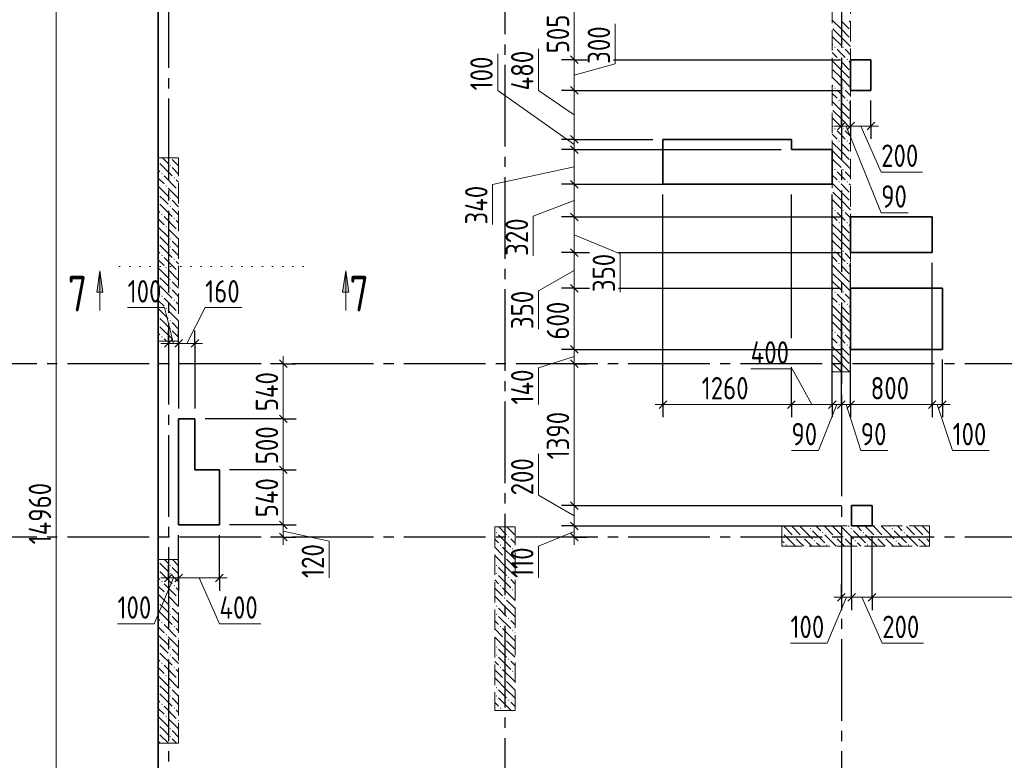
# Model space of a CAD drawing. Header units: millimetres. Extents: x 0 to 61017, y 0 to 42000.
# Tile 4 of 23: x 5741 to 15398, y 24912 to 32173. Entities that reach past the tile are written whole.
import ezdxf

# ---------------------------------------------------------------- set-up
doc = ezdxf.new("R2010")
doc.units = ezdxf.units.MM
for name, pattern in [('______2', [270, 200, -70]), ('______5', [1100, 800, -100, 100, -100]), ('______9', [100, 0, -100])]:
    doc.linetypes.add(name, pattern=pattern)
for name, color, linetype, lineweight in [('Standard', 7, 'Continuous', 25), ('ЖБ Пилон', 180, 'Continuous', 25), ('Оси', 40, '______5', 18), ('Узлы символ', 7, 'Continuous', 25)]:
    doc.layers.add(name, color=color, linetype=linetype, lineweight=lineweight)
doc.layers.add('ЖБ Перекрытие верхний уровень', color=7, linetype='Continuous', lineweight=25, true_color=0xe0e0ff)
doc.layers.add('ЖБ Стена верхний уровень', color=7, linetype='Continuous', lineweight=25, true_color=0x006e00)
doc.styles.add('GOST 2.304-81', font='txt')
doc.styles.add('ISOCPEUR', font='txt')

msp = doc.modelspace()

# ---------------------------------------------------------------- hatches: boundary and pattern name
at = {"layer": 'ЖБ Пилон', "linetype": 'Continuous', "lineweight": 18, "transparency": 33554687}
for points in [[(7220.3, 30820), (7216.9, 30816.6), (7213.6, 30820)], [(7100, 30786.6), (7103.5, 30783.1), (7100, 30779.7)], [(7210.5, 30743.1), (7216.9, 30749.6), (7223.4, 30743.1), (7216.9, 30736.6)], [(7130.4, 30663.1), (7137, 30669.6), (7143.5, 30663.1), (7137, 30656.6)], [(7250.5, 30623.1), (7257, 30629.6), (7263.5, 30623.1), (7257, 30616.6)], [(7170.5, 30543.1), (7177, 30549.6), (7183.5, 30543.1), (7177, 30536.6)], [(7100, 30466.6), (7103.5, 30463.1), (7100, 30459.7)], [(7210.5, 30423.1), (7216.9, 30429.6), (7223.4, 30423.1), (7216.9, 30416.6)], [(7290.5, 30503.1), (7297, 30509.6), (7300, 30506.6), (7300, 30499.7), (7297, 30496.6)], [(7100, 30386.6), (7103.5, 30383.1), (7100, 30379.7)], [(7210.5, 30343.1), (7216.9, 30349.6), (7223.4, 30343.1), (7216.9, 30336.6)], [(7130.4, 30263.1), (7137, 30269.6), (7143.5, 30263.1), (7137, 30256.6)], [(7250.5, 30223.1), (7257, 30229.6), (7263.5, 30223.1), (7257, 30216.6)], [(7170.5, 30143.1), (7177, 30149.6), (7183.5, 30143.1), (7177, 30136.6)], [(7100, 30066.6), (7103.5, 30063.1), (7100, 30059.7)], [(7290.5, 30103.1), (7297, 30109.6), (7300, 30106.6), (7300, 30099.7), (7297, 30096.6)], [(7100, 29986.6), (7103.5, 29983.1), (7100, 29979.7)], [(7210.5, 30023.1), (7216.9, 30029.6), (7223.4, 30023.1), (7216.9, 30016.6)], [(7210.5, 29943.1), (7216.9, 29949.6), (7223.4, 29943.1), (7216.9, 29936.6)], [(7130.4, 29863.1), (7137, 29869.6), (7143.5, 29863.1), (7137, 29856.6)], [(7170.5, 29743.1), (7177, 29749.6), (7183.5, 29743.1), (7177, 29736.6)], [(7250.5, 29823.1), (7257, 29829.6), (7263.5, 29823.1), (7257, 29816.6)], [(7100, 29666.6), (7103.5, 29663.1), (7100, 29659.7)], [(7290.5, 29703.1), (7297, 29709.6), (7300, 29706.6), (7300, 29699.7), (7297, 29696.6)], [(7100, 29586.6), (7103.5, 29583.1), (7100, 29579.7)], [(7210.5, 29623.1), (7216.9, 29629.6), (7223.4, 29623.1), (7216.9, 29616.6)], [(7210.5, 29543.1), (7216.9, 29549.6), (7223.4, 29543.1), (7216.9, 29536.6)], [(7130.4, 29463.1), (7137, 29469.6), (7143.5, 29463.1), (7137, 29456.6)], [(7250.5, 29423.1), (7257, 29429.6), (7263.5, 29423.1), (7257, 29416.6)], [(7100, 29266.6), (7103.5, 29263.1), (7100, 29259.7)], [(7170.5, 29343.1), (7177, 29349.6), (7183.5, 29343.1), (7177, 29336.6)], [(7290.5, 29303.1), (7297, 29309.6), (7300, 29306.6), (7300, 29299.7), (7297, 29296.6)], [(7100, 29186.6), (7103.5, 29183.1), (7100, 29179.7)], [(7210.5, 29223.1), (7216.9, 29229.6), (7223.4, 29223.1), (7216.9, 29216.6)], [(7130.4, 29063.1), (7137, 29069.6), (7143.5, 29063.1), (7137, 29056.6)], [(7210.5, 29143.1), (7216.9, 29149.6), (7223.4, 29143.1), (7216.9, 29136.6)], [(7250.5, 29023.1), (7257, 29029.6), (7263.5, 29023.1), (7260.3, 29020), (7253.6, 29020)], [(10410.5, 27143.1), (10416.9, 27149.6), (10423.4, 27143.1), (10416.9, 27136.6)], [(13215, 27147.7), (13216.9, 27149.6), (13223.4, 27143.1), (13216.9, 27136.6), (13215, 27138.6)], [(13490.5, 27183.1), (13497, 27189.6), (13503.4, 27183.1), (13497, 27176.6)], [(13610.5, 27143.1), (13616.9, 27149.6), (13623.4, 27143.1), (13616.9, 27136.6)], [(13890.5, 27183.1), (13897, 27189.6), (13903.4, 27183.1), (13897, 27176.6)], [(14010.5, 27143.1), (14016.9, 27149.6), (14023.4, 27143.1), (14016.9, 27136.6)], [(14290.5, 27183.1), (14297, 27189.6), (14303.4, 27183.1), (14297, 27176.6)], [(14410.5, 27143.1), (14416.9, 27149.6), (14423.4, 27143.1), (14416.9, 27136.6)], [(10530.5, 27103.1), (10537, 27109.6), (10543.5, 27103.1), (10537, 27096.6)], [(13330.5, 27103.1), (13337, 27109.6), (13343.5, 27103.1), (13337, 27096.6)], [(13410.5, 27103.1), (13416.9, 27109.6), (13423.4, 27103.1), (13416.9, 27096.6)], [(13530.5, 27063.1), (13537, 27069.6), (13543.5, 27063.1), (13537, 27056.6)], [(13730.5, 27103.1), (13737, 27109.6), (13743.5, 27103.1), (13737, 27096.6)], [(13810.5, 27103.1), (13816.9, 27109.6), (13823.4, 27103.1), (13816.9, 27096.6)], [(13930.5, 27063.1), (13937, 27069.6), (13943.5, 27063.1), (13937, 27056.6)], [(14130.5, 27103.1), (14137, 27109.6), (14143.5, 27103.1), (14137, 27096.6)], [(14210.5, 27103.1), (14216.9, 27109.6), (14223.4, 27103.1), (14216.9, 27096.6)], [(14330.5, 27063.1), (14337, 27069.6), (14343.5, 27063.1), (14337, 27056.6)], [(14530.5, 27103.1), (14537, 27109.6), (14543.5, 27103.1), (14537, 27096.6)], [(14610.5, 27103.1), (14616.9, 27109.6), (14623.4, 27103.1), (14616.9, 27096.6)], [(10450.5, 27023.1), (10457, 27029.6), (10463.5, 27023.1), (10457, 27016.6)], [(10570.5, 26983.1), (10577, 26989.6), (10583.5, 26983.1), (10577, 26976.6)], [(13250.5, 27023.1), (13257, 27029.6), (13263.5, 27023.1), (13257, 27016.6)], [(13650.5, 27023.1), (13657, 27029.6), (13663.5, 27023.1), (13657, 27016.6)], [(14050.5, 27023.1), (14057, 27029.6), (14063.5, 27023.1), (14057, 27016.6)], [(14450.5, 27023.1), (14457, 27029.6), (14463.5, 27023.1), (14457, 27016.6)], [(7100, 26866.6), (7103.5, 26863.1), (7100, 26859.7)], [(10490.5, 26903.1), (10497, 26909.6), (10503.4, 26903.1), (10497, 26896.6)], [(7100, 26786.6), (7103.5, 26783.1), (7100, 26779.7)], [(7210.5, 26823.1), (7216.9, 26829.6), (7223.4, 26823.1), (7216.9, 26816.6)], [(7210.5, 26743.1), (7216.9, 26749.6), (7223.4, 26743.1), (7216.9, 26736.6)], [(10410.5, 26823.1), (10416.9, 26829.6), (10423.4, 26823.1), (10416.9, 26816.6)], [(10410.5, 26743.1), (10416.9, 26749.6), (10423.4, 26743.1), (10416.9, 26736.6)], [(7130.4, 26663.1), (7137, 26669.6), (7143.5, 26663.1), (7137, 26656.6)], [(10530.5, 26703.1), (10537, 26709.6), (10543.5, 26703.1), (10537, 26696.6)], [(7250.5, 26623.1), (7257, 26629.6), (7263.5, 26623.1), (7257, 26616.6)], [(10450.5, 26623.1), (10457, 26629.6), (10463.5, 26623.1), (10457, 26616.6)], [(10570.5, 26583.1), (10577, 26589.6), (10583.5, 26583.1), (10577, 26576.6)], [(7100, 26466.6), (7103.5, 26463.1), (7100, 26459.7)], [(7170.5, 26543.1), (7177, 26549.6), (7183.5, 26543.1), (7177, 26536.6)], [(7290.5, 26503.1), (7297, 26509.6), (7300, 26506.6), (7300, 26499.7), (7297, 26496.6)], [(10490.5, 26503.1), (10497, 26509.6), (10503.4, 26503.1), (10497, 26496.6)], [(7100, 26386.6), (7103.5, 26383.1), (7100, 26379.7)], [(7210.5, 26423.1), (7216.9, 26429.6), (7223.4, 26423.1), (7216.9, 26416.6)], [(10410.5, 26423.1), (10416.9, 26429.6), (10423.4, 26423.1), (10416.9, 26416.6)], [(7130.4, 26263.1), (7137, 26269.6), (7143.5, 26263.1), (7137, 26256.6)], [(7210.5, 26343.1), (7216.9, 26349.6), (7223.4, 26343.1), (7216.9, 26336.6)], [(10410.5, 26343.1), (10416.9, 26349.6), (10423.4, 26343.1), (10416.9, 26336.6)], [(10530.5, 26303.1), (10537, 26309.6), (10543.5, 26303.1), (10537, 26296.6)], [(7250.5, 26223.1), (7257, 26229.6), (7263.5, 26223.1), (7257, 26216.6)], [(10450.5, 26223.1), (10457, 26229.6), (10463.5, 26223.1), (10457, 26216.6)], [(10570.5, 26183.1), (10577, 26189.6), (10583.5, 26183.1), (10577, 26176.6)], [(7170.5, 26143.1), (7177, 26149.6), (7183.5, 26143.1), (7177, 26136.6)], [(7290.5, 26103.1), (7297, 26109.6), (7300, 26106.6), (7300, 26099.7), (7297, 26096.6)], [(10490.5, 26103.1), (10497, 26109.6), (10503.4, 26103.1), (10497, 26096.6)], [(7100, 26066.6), (7103.5, 26063.1), (7100, 26059.7)], [(7100, 25986.6), (7103.5, 25983.1), (7100, 25979.7)], [(7210.5, 26023.1), (7216.9, 26029.6), (7223.4, 26023.1), (7216.9, 26016.6)], [(10410.5, 26023.1), (10416.9, 26029.6), (10423.4, 26023.1), (10416.9, 26016.6)], [(7210.5, 25943.1), (7216.9, 25949.6), (7223.4, 25943.1), (7216.9, 25936.6)], [(10410.5, 25943.1), (10416.9, 25949.6), (10423.4, 25943.1), (10416.9, 25936.6)], [(10530.5, 25903.1), (10537, 25909.6), (10543.5, 25903.1), (10537, 25896.6)], [(7130.4, 25863.1), (7137, 25869.6), (7143.5, 25863.1), (7137, 25856.6)], [(7250.5, 25823.1), (7257, 25829.6), (7263.5, 25823.1), (7257, 25816.6)], [(10450.5, 25823.1), (10457, 25829.6), (10463.5, 25823.1), (10457, 25816.6)], [(10570.5, 25783.1), (10577, 25789.6), (10583.5, 25783.1), (10577, 25776.6)], [(7170.5, 25743.1), (7177, 25749.6), (7183.5, 25743.1), (7177, 25736.6)], [(7290.5, 25703.1), (7297, 25709.6), (7300, 25706.6), (7300, 25699.7), (7297, 25696.6)], [(10490.5, 25703.1), (10497, 25709.6), (10503.4, 25703.1), (10497, 25696.6)], [(7100, 25666.6), (7103.5, 25663.1), (7100, 25659.7)], [(7210.5, 25623.1), (7216.9, 25629.6), (7223.4, 25623.1), (7216.9, 25616.6)], [(10410.5, 25623.1), (10416.9, 25629.6), (10423.4, 25623.1), (10416.9, 25616.6)], [(7100, 25586.6), (7103.5, 25583.1), (7100, 25579.7)], [(7210.5, 25543.1), (7216.9, 25549.6), (7223.4, 25543.1), (7216.9, 25536.6)], [(10410.5, 25543.1), (10416.9, 25549.6), (10423.4, 25543.1), (10416.9, 25536.6)], [(10530.5, 25503.1), (10537, 25509.6), (10543.5, 25503.1), (10537, 25496.6)], [(7130.4, 25463.1), (7137, 25469.6), (7143.5, 25463.1), (7137, 25456.6)], [(7250.5, 25423.1), (7257, 25429.6), (7263.5, 25423.1), (7257, 25416.6)], [(10450.5, 25423.1), (10457, 25429.6), (10463.5, 25423.1), (10457, 25416.6)], [(7170.5, 25343.1), (7177, 25349.6), (7183.5, 25343.1), (7177, 25336.6)], [(7290.5, 25303.1), (7297, 25309.6), (7300, 25306.6), (7300, 25299.7), (7297, 25296.6)], [(7100, 25266.6), (7103.5, 25263.1), (7100, 25259.7)], [(7210.5, 25223.1), (7216.9, 25229.6), (7223.4, 25223.1), (7216.9, 25216.6)], [(7100, 25186.6), (7103.5, 25183.1), (7100, 25179.7)], [(7210.5, 25143.1), (7216.9, 25149.6), (7223.4, 25143.1), (7216.9, 25136.6)]]:
    msp.add_hatch(color=7, dxfattribs=at).paths.add_polyline_path(points, flags=16)
at = {"layer": 'ЖБ Стена верхний уровень', "linetype": 'Continuous', "lineweight": 18, "transparency": 33554687}
for points in [[(13730.5, 31903.1), (13737, 31909.6), (13743.5, 31903.1), (13737, 31896.6)], [(13810.5, 31903.1), (13816.9, 31909.6), (13823.4, 31903.1), (13816.9, 31896.6)], [(13770.5, 31783.1), (13777, 31789.6), (13783.5, 31783.1), (13777, 31776.6)], [(13850.5, 31783.1), (13857, 31789.6), (13863.5, 31783.1), (13857, 31776.6)], [(13730.5, 31503.1), (13737, 31509.6), (13743.5, 31503.1), (13737, 31496.6)], [(13810.5, 31503.1), (13816.9, 31509.6), (13823.4, 31503.1), (13816.9, 31496.6)], [(13770.5, 31383.1), (13777, 31389.6), (13783.5, 31383.1), (13777, 31376.6)], [(13850.5, 31383.1), (13857, 31389.6), (13863.5, 31383.1), (13857, 31376.6)], [(13730.5, 31103.1), (13737, 31109.6), (13743.5, 31103.1), (13737, 31096.6)], [(13810.5, 31103.1), (13816.9, 31109.6), (13823.4, 31103.1), (13816.9, 31096.6)], [(13770.5, 30983.1), (13777, 30989.6), (13783.5, 30983.1), (13777, 30976.6)], [(13850.5, 30983.1), (13857, 30989.6), (13863.5, 30983.1), (13857, 30976.6)], [(13730.5, 30703.1), (13737, 30709.6), (13743.5, 30703.1), (13737, 30696.6)], [(13810.5, 30703.1), (13816.9, 30709.6), (13823.4, 30703.1), (13816.9, 30696.6)], [(13770.5, 30583.1), (13777, 30589.6), (13783.5, 30583.1), (13777, 30576.6)], [(13850.5, 30583.1), (13857, 30589.6), (13863.5, 30583.1), (13857, 30576.6)], [(13730.5, 30303.1), (13737, 30309.6), (13743.5, 30303.1), (13737, 30296.6)], [(13810.5, 30303.1), (13816.9, 30309.6), (13823.4, 30303.1), (13816.9, 30296.6)], [(13770.5, 30183.1), (13777, 30189.6), (13783.5, 30183.1), (13777, 30176.6)], [(13850.5, 30183.1), (13857, 30189.6), (13863.5, 30183.1), (13857, 30176.6)], [(13730.5, 29903.1), (13737, 29909.6), (13743.5, 29903.1), (13737, 29896.6)], [(13810.5, 29903.1), (13816.9, 29909.6), (13823.4, 29903.1), (13816.9, 29896.6)], [(13770.5, 29783.1), (13777, 29789.6), (13783.5, 29783.1), (13777, 29776.6)], [(13850.5, 29783.1), (13857, 29789.6), (13863.5, 29783.1), (13857, 29776.6)], [(13730.5, 29503.1), (13737, 29509.6), (13743.5, 29503.1), (13737, 29496.6)], [(13810.5, 29503.1), (13816.9, 29509.6), (13823.4, 29503.1), (13816.9, 29496.6)], [(13770.5, 29383.1), (13777, 29389.6), (13783.5, 29383.1), (13777, 29376.6)], [(13850.5, 29383.1), (13857, 29389.6), (13863.5, 29383.1), (13857, 29376.6)], [(13730.5, 29103.1), (13737, 29109.6), (13743.5, 29103.1), (13737, 29096.6)], [(13810.5, 29103.1), (13816.9, 29109.6), (13823.4, 29103.1), (13816.9, 29096.6)], [(13770.5, 28983.1), (13777, 28989.6), (13783.5, 28983.1), (13777, 28976.6)], [(13850.5, 28983.1), (13857, 28989.6), (13863.5, 28983.1), (13857, 28976.6)]]:
    msp.add_hatch(color=7, dxfattribs=at).paths.add_polyline_path(points, flags=16)
at = {"layer": 'Узлы символ', "linetype": 'Continuous', "lineweight": 13, "transparency": 33554687}
for points in [[(6497.5, 29500.6), (6527.5, 29710.6), (6557.5, 29500.6)], [(8908.5, 29500.6), (8938.5, 29710.6), (8968.5, 29500.6)]]:
    msp.add_hatch(color=7, dxfattribs=at).paths.add_polyline_path(points, flags=16)

# ---------------------------------------------------------------- linework, layer by layer
at = {"layer": 'Standard', "color": 7, "linetype": 'Continuous', "lineweight": 13, "transparency": 33554687}
for p, q in [((11180, 32283.2), (11180, 31780)), ((11582.1, 31740.7), (11582.1, 32131.7)), ((10830, 31480), (10830, 31886.6)), ((10430, 31480), (10430, 31839.7)), ((11180, 31780), (11180, 31480)), ((11180, 31630), (11582.1, 31740.7)), ((11180, 30950), (10430, 31480)), ((11180, 31240), (10830, 31480)), ((11180, 31480), (11180, 31000)), ((13800, 31130), (13725, 31130)), ((13800, 31130), (13890, 31130)), ((13845, 31130), (14190, 30280)), ((13890, 31130), (14090, 31130)), ((13990, 31130), (14190, 30680)), ((14090, 31130), (14165, 31130)), ((11180, 31000), (11180, 30900)), ((11180, 30900), (11180, 30560)), ((11180, 30730), (10379.5, 30556.2)), ((14190, 30680), (14596.6, 30680)), ((10379.5, 30556.2), (10379.5, 30165.2)), ((11180, 30560), (11180, 30240)), ((11180, 30400), (10776.9, 30248.5)), ((10776.9, 30248.5), (10776.9, 29857.6)), ((11180, 30240), (11180, 29890)), ((14190, 30280), (14455.9, 30280)), ((11180, 30065), (11630, 29877.7)), ((11180, 29890), (11180, 29540)), ((11630, 29877.7), (11630, 29502.3)), ((11180, 29715), (10830, 29515.4)), ((10830, 29515.4), (10830, 29140)), ((11180, 29540), (11180, 28940)), ((7159.7, 29350), (6800, 29350)), ((7250, 29000), (7159.7, 29350)), ((7380, 29000), (7560, 29350)), ((7560, 29350), (7919.7, 29350)), ((7200, 29000), (7125, 29000)), ((7200, 29000), (7300, 29000)), ((7300, 29000), (7460, 29000)), ((7460, 29000), (7535, 29000)), ((8326, 28800), (8326, 28875)), ((11180, 28940), (11180, 28800)), ((8326, 28800), (8326, 28259.8)), ((11180, 28870), (10830, 28759.7)), ((11180, 28800), (11180, 27410)), ((10830, 28759.7), (10830, 28400)), ((13316.6, 28750), (12910, 28750)), ((13510, 28400), (13316.6, 28750)), ((12050, 28400), (11975, 28400)), ((13310, 28400), (13710, 28400)), ((13755, 28400), (13575.9, 27950)), ((13710, 28400), (13800, 28400)), ((13800, 28400), (13890, 28400)), ((13845, 28400), (13990, 27950)), ((13890, 28400), (14690, 28400)), ((14690, 28400), (14790, 28400)), ((14740, 28400), (14890, 27950)), ((14790, 28400), (14865, 28400)), ((10830, 27510), (10830, 27916.6)), ((13575.9, 27950), (13310, 27950)), ((13990, 27950), (14255.9, 27950)), ((14890, 27950), (15249.7, 27950)), ((8326, 27759.8), (8326, 27219.8)), ((11180, 27310), (10830, 27510)), ((11180, 27410), (11180, 27210)), ((8326, 27219.8), (8326, 27100)), ((8326, 27159.9), (8776.1, 27059.7)), ((11180, 27155), (10830, 27012.8)), ((11180, 27210), (11180, 27100)), ((8326, 27100), (8326, 27025)), ((8776.1, 27059.7), (8776.1, 26700)), ((11180, 27100), (11180, 27025)), ((10830, 27012.8), (10830, 26700)), ((7250, 26700), (7059.7, 26250)), ((7200, 26700), (7125, 26700)), ((7200, 26700), (7300, 26700)), ((7300, 26700), (7700, 26700)), ((7500, 26700), (7700, 26250)), ((7700, 26700), (7775, 26700)), ((13850, 26510), (13659.7, 26060)), ((13800, 26510), (13725, 26510)), ((13800, 26510), (13900, 26510)), ((13900, 26510), (14100, 26510)), ((14000, 26510), (14200, 26060)), ((7059.7, 26250), (6700, 26250)), ((7700, 26250), (8106.6, 26250)), ((13659.7, 26060), (13300, 26060)), ((14200, 26060), (14606.6, 26060))]:
    msp.add_line(p, q, dxfattribs=at)
at = {"layer": 'Standard', "color": 251, "linetype": 'Continuous', "lineweight": -3, "true_color": 0x656565, "transparency": 33554687}
for p, q in [((11180, 31780), (11055, 31780)), ((11180, 31780), (11305, 31780)), ((11180, 31780), (11280.2, 31780)), ((11565.1, 31780), (13790, 31780)), ((13800, 31130), (13800, 31717)), ((11180, 31480), (11055, 31480)), ((11180, 31480), (11305, 31480)), ((13890, 31130), (13890, 31380)), ((14090, 31130), (14090, 31380)), ((13800, 31130), (13800, 31255)), ((13890, 31130), (13890, 31255)), ((14090, 31130), (14090, 31255)), ((13800, 31130), (13800, 31005)), ((13890, 31130), (13890, 31005)), ((14090, 31130), (14090, 31005)), ((11180, 31000), (11055, 31000)), ((11180, 31000), (11305, 31000)), ((11180, 30900), (11055, 30900)), ((11180, 30900), (11305, 30900)), ((11180, 30560), (11055, 30560)), ((11180, 30560), (11305, 30560)), ((12050, 28400), (12050, 30460)), ((13310, 29051.9), (13310, 30460)), ((11180, 30240), (11055, 30240)), ((11180, 30240), (11305, 30240)), ((11180, 29890), (11055, 29890)), ((11180, 29890), (11305, 29890)), ((11180, 29890), (11328.1, 29890)), ((11613, 29890), (13790, 29890)), ((11180, 29540), (11055, 29540)), ((11180, 29540), (11305, 29540)), ((11180, 29540), (11328.1, 29540)), ((11613, 29540), (13790, 29540)), ((7200, 29000), (7200, 29125)), ((7300, 29000), (7300, 29125)), ((7460, 29000), (7460, 29125)), ((7200, 29000), (7200, 28875)), ((7200, 29000), (7200, 29000)), ((7300, 29000), (7300, 28875)), ((7300, 29000), (7300, 28359.8)), ((7460, 29000), (7460, 28875)), ((7460, 29000), (7460, 28359.8)), ((11180, 28940), (11055, 28940)), ((11180, 28940), (11305, 28940)), ((11180, 28940), (13790, 28940)), ((8326, 28800), (8201, 28800)), ((8326, 28800), (8451, 28800)), ((8326, 28800), (8326, 28800)), ((11180, 28800), (11055, 28800)), ((11180, 28800), (11305, 28800)), ((11180, 28800), (11180, 28800)), ((14790, 28400), (14790, 28840)), ((12050, 28400), (12050, 28525)), ((13310, 28400), (13310, 28525)), ((13710, 28400), (13710, 28525)), ((13800, 28400), (13800, 28525)), ((13890, 28400), (13890, 28525)), ((14690, 28400), (14690, 28525)), ((14790, 28400), (14790, 28525)), ((12050, 28400), (12050, 28275)), ((13310, 28400), (13310, 28275)), ((13710, 28400), (13710, 28275)), ((13800, 28400), (13800, 28275)), ((13890, 28400), (13890, 28275)), ((14690, 28400), (14690, 28275)), ((14790, 28400), (14790, 28275)), ((8326, 28259.8), (8201, 28259.8)), ((8326, 28259.8), (8451, 28259.8)), ((8326, 27759.8), (8201, 27759.8)), ((8326, 27759.8), (8451, 27759.8)), ((11180, 27410), (11055, 27410)), ((11180, 27410), (11305, 27410)), ((11180, 27410), (13800, 27410)), ((8326, 27219.8), (7800, 27219.8)), ((8326, 27219.8), (8201, 27219.8)), ((8326, 27219.8), (8451, 27219.8)), ((11180, 27210), (11055, 27210)), ((11180, 27210), (11305, 27210)), ((11180, 27210), (13800, 27210)), ((7300, 26700), (7300, 27119.8)), ((7700, 26700), (7700, 27119.8)), ((8326, 27100), (8201, 27100)), ((8326, 27100), (8451, 27100)), ((8326, 27100), (8326, 27100)), ((11180, 27100), (11055, 27100)), ((11180, 27100), (11305, 27100)), ((11180, 27100), (11180, 27100)), ((13900, 26510), (13900, 27110)), ((14100, 26510), (14100, 27110)), ((7200, 26700), (7200, 26825)), ((7300, 26700), (7300, 26825)), ((7700, 26700), (7700, 26825)), ((7200, 26700), (7200, 26575)), ((7200, 26700), (7200, 26700)), ((7300, 26700), (7300, 26575)), ((7700, 26700), (7700, 26575)), ((13800, 26510), (13800, 26635)), ((13900, 26510), (13900, 26635)), ((14100, 26510), (14100, 26635)), ((13800, 26510), (13800, 26385)), ((13800, 26510), (13800, 26510)), ((13900, 26510), (13900, 26385)), ((14100, 26510), (14100, 26385))]:
    msp.add_line(p, q, dxfattribs=at)
at = {"layer": 'Standard', "color": 7, "linetype": 'Continuous', "lineweight": 25, "transparency": 33554687}
for p, q in [((11142.5, 31817.5), (11217.5, 31742.5)), ((11142.5, 31517.5), (11217.5, 31442.5)), ((13762.5, 31092.5), (13837.5, 31167.5)), ((13852.5, 31092.5), (13927.5, 31167.5)), ((14052.5, 31092.5), (14127.5, 31167.5)), ((11142.5, 31037.5), (11217.5, 30962.5)), ((11142.5, 30937.5), (11217.5, 30862.5)), ((11142.5, 30597.5), (11217.5, 30522.5)), ((11142.5, 30277.5), (11217.5, 30202.5)), ((11142.5, 29927.5), (11217.5, 29852.5)), ((11142.5, 29577.5), (11217.5, 29502.5)), ((7162.5, 28962.5), (7237.5, 29037.5)), ((7262.5, 28962.5), (7337.5, 29037.5)), ((7422.5, 28962.5), (7497.5, 29037.5)), ((11142.5, 28977.5), (11217.5, 28902.5)), ((8288.5, 28837.5), (8363.5, 28762.5)), ((11142.5, 28837.5), (11217.5, 28762.5)), ((12012.5, 28362.5), (12087.5, 28437.5)), ((13272.5, 28362.5), (13347.5, 28437.5)), ((13672.5, 28362.5), (13747.5, 28437.5)), ((13762.5, 28362.5), (13837.5, 28437.5)), ((13852.5, 28362.5), (13927.5, 28437.5)), ((14652.5, 28362.5), (14727.5, 28437.5)), ((14752.5, 28362.5), (14827.5, 28437.5)), ((8288.5, 28297.3), (8363.5, 28222.4)), ((8288.5, 27797.3), (8363.5, 27722.4)), ((11142.5, 27447.5), (11217.5, 27372.5)), ((8288.5, 27257.3), (8363.5, 27182.3)), ((11142.5, 27247.5), (11217.5, 27172.5)), ((8288.5, 27137.5), (8363.5, 27062.5)), ((11142.5, 27137.5), (11217.5, 27062.5)), ((7162.5, 26662.5), (7237.5, 26737.5)), ((7262.5, 26662.5), (7337.5, 26737.5)), ((7662.5, 26662.5), (7737.5, 26737.5)), ((13762.5, 26472.5), (13837.5, 26547.5)), ((13862.5, 26472.5), (13937.5, 26547.5)), ((14062.5, 26472.5), (14137.5, 26547.5))]:
    msp.add_line(p, q, dxfattribs=at)
at = {"layer": 'Standard', "color": 7, "linetype": 'Continuous', "lineweight": 13, "transparency": 33554687}
for points in [[(6100, 34830), (6100, 26930.5), (6100, 26930.5), (6100, 19870)], [(12050, 28400), (12396.1, 28400), (12396.1, 28400), (12455, 28400), (12455, 28400), (12533, 28400), (12533, 28400), (13310, 28400)], [(8326, 28259.8), (8326, 28234.9), (8326, 28234.9), (8326, 28082.8), (8326, 28082.8), (8326, 27759.8)], [(14100, 26510), (14384.5, 26510), (14384.5, 26510), (15331, 26510), (15331, 26510), (17265.4, 26510), (17265.4, 26510), (17720, 26510)]]:
    msp.add_lwpolyline(points, dxfattribs=at)
at = {"layer": 'Standard', "color": 251, "linetype": 'Continuous', "lineweight": -3, "true_color": 0x656565, "transparency": 33554687}
for points in [[(11180, 31480), (11427.4, 31480), (11427.4, 31480), (13790, 31480)], [(11180, 31000), (11471.7, 31000), (11471.7, 31000), (11950, 31000)], [(11180, 30900), (11480.9, 30900), (11480.9, 30900), (13210, 30900)], [(11180, 30560), (11512.3, 30560), (11512.3, 30560), (13210, 30560)], [(13710, 28400), (13710, 28417), (13710, 28417), (13710, 28796.5), (13710, 28796.5), (13710, 30460)], [(11180, 30240), (11541.9, 30240), (11541.9, 30240), (13790, 30240)], [(13890, 28400), (13890, 28417), (13890, 28417), (13890, 28848.5), (13890, 28848.5), (13890, 29790)], [(14690, 28400), (14690, 29079.7), (14690, 29079.7), (14690, 29790)], [(13800, 28400), (13800, 28417), (13800, 28417), (13800, 28822.5), (13800, 28822.5), (13800, 29278.2)], [(13310, 28400), (13310, 28417), (13310, 28417), (13310, 28680.9), (13310, 28680.9), (13310, 28767)], [(8326, 28259.8), (8320.5, 28259.8), (8320.5, 28259.8), (8309, 28259.8), (8309, 28259.8), (8309, 28259.8), (8309, 28259.8), (7560, 28259.8)], [(8326, 27759.8), (8309, 27759.8), (8309, 27759.8), (7800, 27759.8)]]:
    msp.add_lwpolyline(points, dxfattribs=at)
at = {"layer": 'ЖБ Перекрытие верхний уровень', "color": 7, "linetype": 'Continuous', "lineweight": 35, "transparency": 33554687}
for p, q in [((7100, 34500), (7100, 19870)), ((14090, 31780), (13890, 31780)), ((13890, 31780), (13890, 31480)), ((14090, 31480), (14090, 31780)), ((13890, 31480), (14090, 31480)), ((13310, 31000), (12050, 31000)), ((12050, 31000), (12050, 30560)), ((13310, 30900), (13310, 31000)), ((13710, 30900), (13310, 30900)), ((13710, 30560), (13710, 30900)), ((12050, 30560), (13310, 30560)), ((13310, 30560), (13710, 30560)), ((14690, 30240), (13890, 30240)), ((13890, 30240), (13890, 29890)), ((14690, 29890), (14690, 30240)), ((13890, 29890), (14690, 29890)), ((14790, 29540), (13890, 29540)), ((13890, 29540), (13890, 28940)), ((14790, 28940), (14790, 29540)), ((13890, 28940), (14790, 28940)), ((7460, 28259.8), (7300, 28259.8)), ((7300, 28259.8), (7300, 27759.8)), ((7460, 27759.8), (7460, 28259.8)), ((7300, 27759.8), (7300, 27219.8)), ((7700, 27759.8), (7460, 27759.8)), ((7700, 27219.8), (7700, 27759.8)), ((14100, 27410), (13900, 27410)), ((13900, 27410), (13900, 27210)), ((14100, 27210), (14100, 27410)), ((7300, 27219.8), (7700, 27219.8)), ((13900, 27210), (14100, 27210))]:
    msp.add_line(p, q, dxfattribs=at)
at = {"layer": 'ЖБ Пилон', "color": 253, "linetype": '______2', "lineweight": 13, "true_color": 0xa0a0a0, "transparency": 33554687}
for p, q in [((7100, 30820), (7100, 29020)), ((7300, 30820), (7100, 30820)), ((7300, 29020), (7300, 30820)), ((7100, 29020), (7300, 29020)), ((10400, 27200), (10400, 25400)), ((10600, 27200), (10400, 27200)), ((10600, 25400), (10600, 27200)), ((14665, 27210), (13215, 27210)), ((13215, 27210), (13215, 27010)), ((14665, 27010), (14665, 27210)), ((13215, 27010), (14665, 27010)), ((7100, 26880), (7100, 25080)), ((7300, 26880), (7100, 26880)), ((7300, 25080), (7300, 26880)), ((10400, 25400), (10600, 25400)), ((7100, 25080), (7300, 25080))]:
    msp.add_line(p, q, dxfattribs=at)
at = {"layer": 'ЖБ Пилон', "color": 9, "linetype": 'Continuous', "lineweight": 18, "true_color": 0xc7c7c7, "transparency": 33554687}
for p, q in [((7157, 30803.1), (7140.1, 30820)), ((7116.9, 30763.1), (7237, 30643.1)), ((7197, 30763.1), (7157, 30803.1)), ((7237, 30803.1), (7300, 30740.1)), ((7237, 30723.1), (7300, 30660.1)), ((7100, 30700.1), (7116.9, 30683.1)), ((7100, 30620.1), (7157, 30563.1)), ((7157, 30643.1), (7277, 30523.1)), ((7100, 30540.1), (7197, 30443.1)), ((7300, 30420.1), (7197, 30523.1)), ((7300, 30580.1), (7277, 30603.1)), ((7157, 30403.1), (7116.9, 30443.1)), ((7116.9, 30363.1), (7237, 30243.1)), ((7197, 30363.1), (7157, 30403.1)), ((7237, 30403.1), (7300, 30340.1)), ((7237, 30323.1), (7300, 30260.1)), ((7100, 30300.1), (7116.9, 30283.1)), ((7157, 30243.1), (7277, 30123.1)), ((7100, 30220.1), (7157, 30163.1)), ((7100, 30140.1), (7197, 30043.1)), ((7300, 30180.1), (7277, 30203.1)), ((7157, 30003.1), (7116.9, 30043.1)), ((7300, 30020.1), (7197, 30123.1)), ((7116.9, 29963.1), (7237, 29843.1)), ((7197, 29963.1), (7157, 30003.1)), ((7237, 30003.1), (7300, 29940.1)), ((7100, 29900.1), (7116.9, 29883.1)), ((7157, 29843.1), (7277, 29723.1)), ((7237, 29923.1), (7300, 29860.1)), ((7100, 29820.1), (7157, 29763.1)), ((7300, 29780.1), (7277, 29803.1)), ((7100, 29740.1), (7197, 29643.1)), ((7300, 29620.1), (7197, 29723.1)), ((7157, 29603.1), (7116.9, 29643.1)), ((7116.9, 29563.1), (7237, 29443.1)), ((7197, 29563.1), (7157, 29603.1)), ((7237, 29603.1), (7300, 29540.1)), ((7100, 29500.1), (7116.9, 29483.1)), ((7237, 29523.1), (7300, 29460.1)), ((7100, 29420.1), (7157, 29363.1)), ((7157, 29443.1), (7277, 29323.1)), ((7300, 29380.1), (7277, 29403.1)), ((7100, 29340.1), (7197, 29243.1)), ((7300, 29220.1), (7197, 29323.1)), ((7157, 29203.1), (7116.9, 29243.1)), ((7116.9, 29163.1), (7237, 29043.1)), ((7197, 29163.1), (7157, 29203.1)), ((7237, 29203.1), (7300, 29140.1)), ((7100, 29100.1), (7116.9, 29083.1)), ((7237, 29123.1), (7300, 29060.1)), ((7100, 29020.1), (7100.1, 29020)), ((7157, 29043.1), (7180.1, 29020)), ((10440.1, 27200), (10516.9, 27123.1)), ((10520.1, 27200), (10597, 27123.1)), ((13237, 27203.1), (13316.9, 27123.1)), ((13316.9, 27203.1), (13310.1, 27210)), ((13316.9, 27203.1), (13397, 27123.1)), ((13390.1, 27210), (13397, 27203.1)), ((13397, 27203.1), (13516.9, 27083.1)), ((13470.1, 27210), (13477, 27203.1)), ((13516.9, 27163.1), (13637, 27043.1)), ((13557, 27203.1), (13550.1, 27210)), ((13597, 27163.1), (13557, 27203.1)), ((13637, 27203.1), (13716.9, 27123.1)), ((13716.9, 27203.1), (13710.1, 27210)), ((13716.9, 27203.1), (13797, 27123.1)), ((13790.1, 27210), (13797, 27203.1)), ((13797, 27203.1), (13916.9, 27083.1)), ((13870.1, 27210), (13877, 27203.1)), ((13916.9, 27163.1), (14037, 27043.1)), ((13957, 27203.1), (13950.1, 27210)), ((13997, 27163.1), (13957, 27203.1)), ((14037, 27203.1), (14116.9, 27123.1)), ((14116.9, 27203.1), (14110.1, 27210)), ((14116.9, 27203.1), (14197, 27123.1)), ((14190.1, 27210), (14197, 27203.1)), ((14197, 27203.1), (14316.9, 27083.1)), ((14270.1, 27210), (14277, 27203.1)), ((14316.9, 27163.1), (14437, 27043.1)), ((14357, 27203.1), (14350.1, 27210)), ((14397, 27163.1), (14357, 27203.1)), ((14437, 27203.1), (14516.9, 27123.1)), ((14516.9, 27203.1), (14510.1, 27210)), ((14516.9, 27203.1), (14597, 27123.1)), ((14590.1, 27210), (14597, 27203.1)), ((14597, 27203.1), (14665, 27135.1)), ((10400, 27080.1), (10437, 27043.1)), ((10437, 27123.1), (10557, 27003.1)), ((10597, 27043.1), (10557, 27083.1)), ((10600, 27040.1), (10597, 27043.1)), ((13215, 27065.1), (13237, 27043.1)), ((13237, 27123.1), (13350.1, 27010)), ((13397, 27043.1), (13357, 27083.1)), ((13430.1, 27010), (13397, 27043.1)), ((13437, 27083.1), (13510.1, 27010)), ((13557, 27043.1), (13590.1, 27010)), ((13637, 27123.1), (13750.1, 27010)), ((13797, 27043.1), (13757, 27083.1)), ((13830.1, 27010), (13797, 27043.1)), ((13837, 27083.1), (13910.1, 27010)), ((13957, 27043.1), (13990.1, 27010)), ((14037, 27123.1), (14150.1, 27010)), ((14197, 27043.1), (14157, 27083.1)), ((14230.1, 27010), (14197, 27043.1)), ((14237, 27083.1), (14310.1, 27010)), ((14357, 27043.1), (14390.1, 27010)), ((14437, 27123.1), (14550.1, 27010)), ((14597, 27043.1), (14557, 27083.1)), ((14630.1, 27010), (14597, 27043.1)), ((14637, 27083.1), (14665, 27055.1)), ((10400, 27000.1), (10477, 26923.1)), ((10597, 26883.1), (10477, 27003.1)), ((10597, 26963.1), (10600, 26960.1)), ((7160.1, 26880), (7197, 26843.1)), ((7300, 26820.1), (7240.1, 26880)), ((10516.9, 26803.1), (10400, 26920.1)), ((10516.9, 26883.1), (10597, 26803.1)), ((10597, 26883.1), (10600, 26880.1)), ((7157, 26803.1), (7116.9, 26843.1)), ((7116.9, 26763.1), (7237, 26643.1)), ((7197, 26763.1), (7157, 26803.1)), ((7237, 26803.1), (7300, 26740.1)), ((10437, 26803.1), (10516.9, 26723.1)), ((10516.9, 26803.1), (10597, 26723.1)), ((10597, 26803.1), (10600, 26800.1)), ((7100, 26700.1), (7116.9, 26683.1)), ((7237, 26723.1), (7300, 26660.1)), ((10400, 26680.1), (10437, 26643.1)), ((10437, 26723.1), (10557, 26603.1)), ((10597, 26643.1), (10557, 26683.1)), ((7100, 26620.1), (7157, 26563.1)), ((7157, 26643.1), (7277, 26523.1)), ((7300, 26580.1), (7277, 26603.1)), ((10400, 26600.1), (10477, 26523.1)), ((10597, 26483.1), (10477, 26603.1)), ((10600, 26640.1), (10597, 26643.1)), ((10597, 26563.1), (10600, 26560.1)), ((7100, 26540.1), (7197, 26443.1)), ((7300, 26420.1), (7197, 26523.1)), ((10516.9, 26403.1), (10400, 26520.1)), ((10516.9, 26483.1), (10597, 26403.1)), ((10597, 26483.1), (10600, 26480.1)), ((7157, 26403.1), (7116.9, 26443.1)), ((7116.9, 26363.1), (7237, 26243.1)), ((7197, 26363.1), (7157, 26403.1)), ((7237, 26403.1), (7300, 26340.1)), ((10437, 26403.1), (10516.9, 26323.1)), ((10516.9, 26403.1), (10597, 26323.1)), ((10597, 26403.1), (10600, 26400.1)), ((7100, 26300.1), (7116.9, 26283.1)), ((7237, 26323.1), (7300, 26260.1)), ((10400, 26280.1), (10437, 26243.1)), ((10437, 26323.1), (10557, 26203.1)), ((10597, 26243.1), (10557, 26283.1)), ((7100, 26220.1), (7157, 26163.1)), ((7157, 26243.1), (7277, 26123.1)), ((7300, 26180.1), (7277, 26203.1)), ((10400, 26200.1), (10477, 26123.1)), ((10597, 26083.1), (10477, 26203.1)), ((10600, 26240.1), (10597, 26243.1)), ((7100, 26140.1), (7197, 26043.1)), ((7300, 26020.1), (7197, 26123.1)), ((10516.9, 26003.1), (10400, 26120.1)), ((10516.9, 26083.1), (10597, 26003.1)), ((10597, 26163.1), (10600, 26160.1)), ((10597, 26083.1), (10600, 26080.1)), ((7157, 26003.1), (7116.9, 26043.1)), ((7197, 25963.1), (7157, 26003.1)), ((7237, 26003.1), (7300, 25940.1)), ((10437, 26003.1), (10516.9, 25923.1)), ((10516.9, 26003.1), (10597, 25923.1)), ((10597, 26003.1), (10600, 26000.1)), ((7100, 25900.1), (7116.9, 25883.1)), ((7116.9, 25963.1), (7237, 25843.1)), ((7237, 25923.1), (7300, 25860.1)), ((10400, 25880.1), (10437, 25843.1)), ((10437, 25923.1), (10557, 25803.1)), ((10597, 25843.1), (10557, 25883.1)), ((7100, 25820.1), (7157, 25763.1)), ((7157, 25843.1), (7277, 25723.1)), ((7300, 25780.1), (7277, 25803.1)), ((10400, 25800.1), (10477, 25723.1)), ((10597, 25683.1), (10477, 25803.1)), ((10600, 25840.1), (10597, 25843.1)), ((7100, 25740.1), (7197, 25643.1)), ((7300, 25620.1), (7197, 25723.1)), ((10516.9, 25603.1), (10400, 25720.1)), ((10597, 25763.1), (10600, 25760.1)), ((7157, 25603.1), (7116.9, 25643.1)), ((7197, 25563.1), (7157, 25603.1)), ((7237, 25603.1), (7300, 25540.1)), ((10437, 25603.1), (10516.9, 25523.1)), ((10516.9, 25683.1), (10597, 25603.1)), ((10516.9, 25603.1), (10597, 25523.1)), ((10597, 25683.1), (10600, 25680.1)), ((10597, 25603.1), (10600, 25600.1)), ((7100, 25500.1), (7116.9, 25483.1)), ((7116.9, 25563.1), (7237, 25443.1)), ((7237, 25523.1), (7300, 25460.1)), ((10437, 25523.1), (10557, 25403.1)), ((7100, 25420.1), (7157, 25363.1)), ((7157, 25443.1), (7277, 25323.1)), ((7300, 25380.1), (7277, 25403.1)), ((10400, 25480.1), (10437, 25443.1)), ((10400, 25400.1), (10400.1, 25400)), ((10480.1, 25400), (10477, 25403.1)), ((10597, 25443.1), (10557, 25483.1)), ((10600, 25440.1), (10597, 25443.1)), ((7100, 25340.1), (7197, 25243.1)), ((7300, 25220.1), (7197, 25323.1)), ((7157, 25203.1), (7116.9, 25243.1)), ((7197, 25163.1), (7157, 25203.1)), ((7237, 25203.1), (7300, 25140.1)), ((7116.9, 25163.1), (7200.1, 25080)), ((7237, 25123.1), (7280.1, 25080)), ((7100, 25100.1), (7116.9, 25083.1))]:
    msp.add_line(p, q, dxfattribs=at)
at = {"layer": 'ЖБ Стена верхний уровень', "color": 251, "linetype": '______2', "lineweight": 13, "true_color": 0x656565, "transparency": 33554687}
for p, q in [((13710, 34500), (13710, 28720)), ((13890, 28720), (13890, 34500)), ((13710, 28720), (13890, 28720))]:
    msp.add_line(p, q, dxfattribs=at)
at = {"layer": 'ЖБ Стена верхний уровень', "color": 9, "linetype": 'Continuous', "lineweight": 18, "true_color": 0xc7c7c7, "transparency": 33554687}
for p, q in [((13797, 32083.1), (13710, 32170.1)), ((13797, 32163.1), (13877, 32083.1)), ((13877, 32163.1), (13890, 32150.1)), ((13716.9, 32083.1), (13797, 32003.1)), ((13797, 32083.1), (13877, 32003.1)), ((13716.9, 32003.1), (13710, 32010.1)), ((13716.9, 32003.1), (13797, 31923.1)), ((13797, 32003.1), (13890, 31910.1)), ((13710, 31930.1), (13716.9, 31923.1)), ((13797, 31843.1), (13757, 31883.1)), ((13837, 31883.1), (13890, 31830.1)), ((13710, 31850.1), (13757, 31803.1)), ((13797, 31683.1), (13710, 31770.1)), ((13837, 31803.1), (13797, 31843.1)), ((13716.9, 31683.1), (13797, 31603.1)), ((13797, 31763.1), (13877, 31683.1)), ((13797, 31683.1), (13877, 31603.1)), ((13877, 31763.1), (13890, 31750.1)), ((13716.9, 31603.1), (13710, 31610.1)), ((13716.9, 31603.1), (13797, 31523.1)), ((13797, 31603.1), (13890, 31510.1)), ((13710, 31530.1), (13716.9, 31523.1)), ((13797, 31443.1), (13757, 31483.1)), ((13837, 31483.1), (13890, 31430.1)), ((13710, 31450.1), (13757, 31403.1)), ((13837, 31403.1), (13797, 31443.1)), ((13797, 31283.1), (13710, 31370.1)), ((13797, 31363.1), (13877, 31283.1)), ((13877, 31363.1), (13890, 31350.1)), ((13716.9, 31203.1), (13710, 31210.1)), ((13716.9, 31283.1), (13797, 31203.1)), ((13716.9, 31203.1), (13797, 31123.1)), ((13797, 31283.1), (13877, 31203.1)), ((13797, 31203.1), (13890, 31110.1)), ((13710, 31130.1), (13716.9, 31123.1)), ((13710, 31050.1), (13757, 31003.1)), ((13797, 31043.1), (13757, 31083.1)), ((13837, 31003.1), (13797, 31043.1)), ((13837, 31083.1), (13890, 31030.1)), ((13797, 30883.1), (13710, 30970.1)), ((13797, 30963.1), (13877, 30883.1)), ((13877, 30963.1), (13890, 30950.1)), ((13716.9, 30803.1), (13710, 30810.1)), ((13716.9, 30883.1), (13797, 30803.1)), ((13797, 30883.1), (13877, 30803.1)), ((13710, 30730.1), (13716.9, 30723.1)), ((13716.9, 30803.1), (13797, 30723.1)), ((13797, 30803.1), (13890, 30710.1)), ((13710, 30650.1), (13757, 30603.1)), ((13797, 30643.1), (13757, 30683.1)), ((13837, 30603.1), (13797, 30643.1)), ((13837, 30683.1), (13890, 30630.1)), ((13797, 30483.1), (13710, 30570.1)), ((13797, 30563.1), (13877, 30483.1)), ((13877, 30563.1), (13890, 30550.1)), ((13716.9, 30483.1), (13797, 30403.1)), ((13797, 30483.1), (13877, 30403.1)), ((13716.9, 30403.1), (13710, 30410.1)), ((13710, 30330.1), (13716.9, 30323.1)), ((13716.9, 30403.1), (13797, 30323.1)), ((13797, 30403.1), (13890, 30310.1)), ((13710, 30250.1), (13757, 30203.1)), ((13797, 30243.1), (13757, 30283.1)), ((13837, 30203.1), (13797, 30243.1)), ((13837, 30283.1), (13890, 30230.1)), ((13797, 30083.1), (13710, 30170.1)), ((13797, 30163.1), (13877, 30083.1)), ((13877, 30163.1), (13890, 30150.1)), ((13716.9, 30083.1), (13797, 30003.1)), ((13797, 30083.1), (13877, 30003.1)), ((13716.9, 30003.1), (13710, 30010.1)), ((13716.9, 30003.1), (13797, 29923.1)), ((13797, 30003.1), (13890, 29910.1)), ((13710, 29930.1), (13716.9, 29923.1)), ((13710, 29850.1), (13757, 29803.1)), ((13797, 29843.1), (13757, 29883.1)), ((13837, 29803.1), (13797, 29843.1)), ((13837, 29883.1), (13890, 29830.1)), ((13797, 29683.1), (13710, 29770.1)), ((13797, 29763.1), (13877, 29683.1)), ((13877, 29763.1), (13890, 29750.1)), ((13716.9, 29683.1), (13797, 29603.1)), ((13797, 29683.1), (13877, 29603.1)), ((13716.9, 29603.1), (13710, 29610.1)), ((13716.9, 29603.1), (13797, 29523.1)), ((13797, 29603.1), (13890, 29510.1)), ((13710, 29530.1), (13716.9, 29523.1)), ((13797, 29443.1), (13757, 29483.1)), ((13837, 29483.1), (13890, 29430.1)), ((13710, 29450.1), (13757, 29403.1)), ((13797, 29283.1), (13710, 29370.1)), ((13837, 29403.1), (13797, 29443.1)), ((13797, 29363.1), (13877, 29283.1)), ((13877, 29363.1), (13890, 29350.1)), ((13716.9, 29283.1), (13797, 29203.1)), ((13797, 29283.1), (13877, 29203.1)), ((13716.9, 29203.1), (13710, 29210.1)), ((13716.9, 29203.1), (13797, 29123.1)), ((13797, 29203.1), (13890, 29110.1)), ((13710, 29130.1), (13716.9, 29123.1)), ((13797, 29043.1), (13757, 29083.1)), ((13837, 29083.1), (13890, 29030.1)), ((13710, 29050.1), (13757, 29003.1)), ((13797, 28883.1), (13710, 28970.1)), ((13837, 29003.1), (13797, 29043.1)), ((13716.9, 28883.1), (13797, 28803.1)), ((13797, 28963.1), (13877, 28883.1)), ((13797, 28883.1), (13877, 28803.1)), ((13877, 28963.1), (13890, 28950.1)), ((13716.9, 28803.1), (13710, 28810.1)), ((13716.9, 28803.1), (13797, 28723.1)), ((13797, 28803.1), (13880.1, 28720)), ((13710, 28730.1), (13716.9, 28723.1))]:
    msp.add_line(p, q, dxfattribs=at)
at = {"layer": 'Оси', "color": 8, "linetype": '______5', "lineweight": -3, "transparency": 33554687}
for p, q in [((13800, 37100), (13800, 16970)), ((7200, 35800), (7200, 16970)), ((10500, 35030), (10500, 16970)), ((49910, 28800), (4600, 28800)), ((49910, 27100), (4600, 27100))]:
    msp.add_line(p, q, dxfattribs=at)
at = {"layer": 'Узлы символ', "color": 7, "linetype": '______9', "lineweight": 13, "transparency": 33554687}
msp.add_line((6719.7, 29752.1), (8716.9, 29752.1), dxfattribs=at)
at = {"layer": 'Узлы символ', "color": 7, "linetype": 'Continuous', "lineweight": 13, "transparency": 33554687}
for p, q in [((6497.5, 29500.6), (6527.5, 29710.6)), ((6527.5, 29710.6), (6527.5, 29320.9)), ((6527.5, 29710.6), (6527.5, 29710.6)), ((6527.5, 29710.6), (6527.5, 29710.6)), ((6527.5, 29710.6), (6527.5, 29710.6)), ((6527.5, 29710.6), (6557.5, 29500.6)), ((8908.5, 29500.6), (8938.5, 29710.6)), ((8938.5, 29710.6), (8938.5, 29320.9)), ((8938.5, 29710.6), (8938.5, 29710.6)), ((8938.5, 29710.6), (8938.5, 29710.6)), ((8938.5, 29710.6), (8938.5, 29710.6)), ((8938.5, 29710.6), (8968.5, 29500.6)), ((6557.5, 29500.6), (6497.5, 29500.6)), ((6527.5, 29500.6), (6527.5, 29485.6)), ((8968.5, 29500.6), (8908.5, 29500.6)), ((8938.5, 29500.6), (8938.5, 29485.6))]:
    msp.add_line(p, q, dxfattribs=at)

# ---------------------------------------------------------------- texts
at = {"layer": 'Standard', "color": 7, "linetype": 'Continuous', "lineweight": 25, "transparency": 33554687, "char_height": 220, "attachment_point": 7, "rotation": 90, "style": 'GOST 2.304-81'}
for s, insert, width in [('505', (11130, 31844), 500.814), ('300', (11532.1, 31740.7), 516.396), ('100', (10380, 31480), 485.079), ('480', (10780, 31480), 531.967), ('340', (10329.5, 30165.2), 516.396), ('320', (10726.9, 29857.6), 516.396), ('350', (11580, 29502.3), 500.82), ('350', (10780, 29140), 500.826), ('600', (11130, 29036.7), 531.973), ('140', (10780, 28400), 485.079), ('540', (8276, 28334.4), 516.39), ('1390', (11130, 27862.6), 610.165), ('500', (8276, 27814.4), 516.384), ('200', (10780, 27510), 531.967), ('14960', (6050, 27029.4), 766.39), ('540', (8276, 27294.4), 516.396), ('120', (8726, 26700), 485.079), ('110', (10780, 26700), 438.192)]:
    msp.add_mtext(s, dxfattribs=dict(at, insert=insert, width=width))
at = {"layer": 'Standard', "color": 7, "linetype": 'Continuous', "lineweight": 25, "transparency": 33554687, "char_height": 220, "attachment_point": 7, "style": 'GOST 2.304-81'}
for s, insert, width in [('200', (14190, 30730), 531.96), ('90', (14190, 30330), 391.311), ('100', (6800, 29400), 485.079), ('160', (7560, 29400), 485.085), ('400', (12910, 28800), 531.96), ('1260', (12429.8, 28450), 625.735), ('800', (14086.7, 28450), 531.967), ('90', (13310, 28000), 391.311), ('90', (13990, 28000), 391.311), ('100', (14890, 28000), 485.073), ('100', (6700, 26300), 485.079), ('400', (7700, 26300), 531.967), ('100', (13300, 26110), 485.079), ('200', (14200, 26110), 531.967)]:
    msp.add_mtext(s, dxfattribs=dict(at, insert=insert, width=width))
at = {"layer": 'Узлы символ', "color": 7, "linetype": 'Continuous', "lineweight": 35, "transparency": 33554687, "char_height": 350, "attachment_point": 7, "style": 'ISOCPEUR'}
for insert, width in [((6212.3, 29312.3), 380.809), ((8975.2, 29312.3), 380.819)]:
    msp.add_mtext('\\W0.78;7', dxfattribs=dict(at, insert=insert, width=width))

doc.saveas('drawing.dxf')
